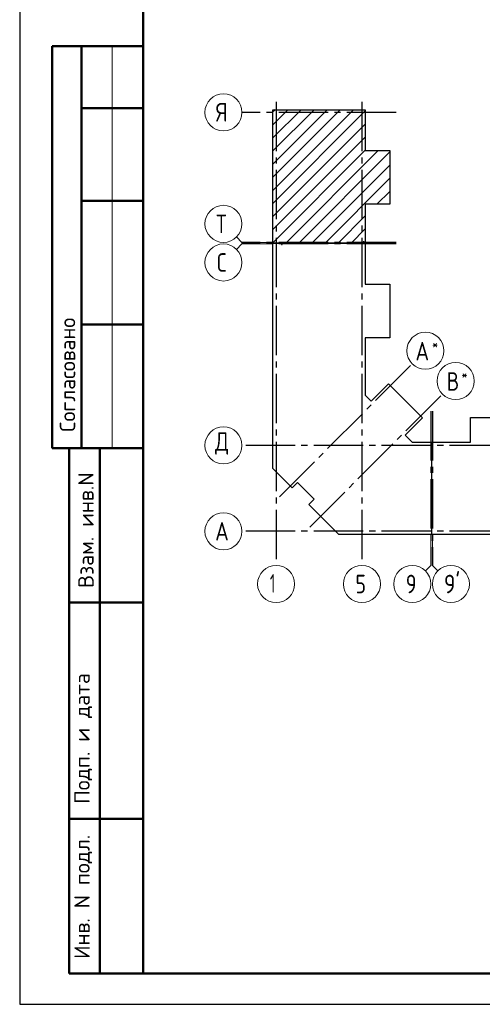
# Model space of a CAD drawing. Header units: millimetres. Extents: x 0 to 32559, y 0 to 42000.
# Tile 1 of 14: x 0 to 7492, y 0 to 15930. Entities that reach past the tile are written whole.
import ezdxf

# ---------------------------------------------------------------- set-up
doc = ezdxf.new("R2010")
doc.units = ezdxf.units.MM
doc.linetypes.add('______5', pattern=[1100, 800, -100, 100, -100])
doc.layers.add('Standard', color=7, linetype='Continuous', lineweight=25)
doc.layers.add('Оси', color=40, linetype='______5', lineweight=18)
doc.styles.add('ISOCPEUR', font='txt')

msp = doc.modelspace()

# ---------------------------------------------------------------- linework, layer by layer
at = {"layer": 'Standard', "color": 7, "linetype": 'Continuous', "lineweight": 50, "transparency": 33554687}
for p, q in [((2000, 15500), (527, 15500)), ((527, 15500), (527, 9000)), ((527, 15500), (527, 9000)), ((1000, 15500), (1000, 9000)), ((2000, 14500), (1000, 14500)), ((2000, 13000), (1000, 13000)), ((2000, 11000), (1000, 11000)), ((0, 9000), (6, 9000)), ((527, 9000), (2000, 9000)), ((800, 500), (800, 9000)), ((800, 500), (800, 9000)), ((1300, 500), (1300, 9000)), ((800, 6500), (2000, 6500)), ((800, 3000), (2000, 3000)), ((2000, 500), (800, 500))]:
    msp.add_line(p, q, dxfattribs=at)
at = {"layer": 'Standard', "color": 7, "linetype": 'Continuous', "lineweight": 13, "transparency": 33554687}
for p, q in [((1500, 15500), (1500, 9000)), ((3600, 12327), (3512, 12415)), ((3600, 12302), (3512, 12214)), ((3600, 12327), (4100, 12327)), ((3600, 12302), (4100, 12302)), ((6658, 7100), (6658, 7600)), ((6683, 7100), (6683, 7600)), ((6658, 7100), (6570, 7012)), ((6683, 7100), (6771, 7012))]:
    msp.add_line(p, q, dxfattribs=at)
at = {"layer": 'Standard', "color": 7, "linetype": 'Continuous', "lineweight": 35, "transparency": 33554687}
for p, q in [((4100, 13169), (5405, 14474)), ((4100, 13594), (4980, 14474)), ((4100, 14018), (4556, 14474)), ((4100, 14442), (4132, 14474)), ((4100, 13382), (5192, 14474)), ((4100, 13806), (4768, 14474)), ((4100, 14230), (4344, 14474)), ((4100, 12957), (5596, 14453)), ((4100, 12745), (5596, 14241)), ((4100, 12533), (5596, 14029)), ((4100, 12321), (5596, 13817)), ((4308, 12317), (5804, 13813)), ((4520, 12317), (5993, 13790)), ((4733, 12317), (5993, 13577)), ((4945, 12317), (5993, 13365)), ((5785, 12945), (5993, 13153)), ((5157, 12317), (5596, 12756)), ((5369, 12317), (5596, 12544)), ((5581, 12317), (5596, 12332))]:
    msp.add_line(p, q, dxfattribs=at)
at = {"layer": 'Standard', "color": 7, "linetype": 'Continuous', "lineweight": 13, "transparency": 33554687}
msp.add_lwpolyline([(0, 0), (29700, 0), (29700, 42000), (0, 42000), (0, 0)], close=True, dxfattribs=at)
msp.add_lwpolyline([(29700, 42000), (0, 42000), (0, 0), (29700, 0), (29700, 42000)], dxfattribs=at)
msp.add_lwpolyline([(29700, 42000), (0, 42000), (0, 0), (29700, 0), (29700, 42000)], dxfattribs=at)
at = {"layer": 'Standard', "color": 7, "linetype": 'Continuous', "lineweight": 25, "transparency": 33554687}
for points in [[(29700, 42000), (0, 42000), (0, 0), (29700, 0), (29700, 42000)], [(4100, 12317), (4100, 14474), (5596, 14474), (5596, 13813), (5993, 13813), (5993, 12945), (5596, 12945), (5596, 12317), (5578, 12317), (5578, 12337), (5563, 12337), (5563, 12317), (4100, 12317)], [(4100, 8857), (4100, 12312), (4238, 12312), (4238, 12292), (4253, 12292), (4253, 12312), (5596, 12312), (5596, 11649), (5993, 11649), (5993, 10781), (5596, 10781), (5596, 9855), (5694, 9757), (5975, 10038), (6524, 9489), (6243, 9208), (6355, 9096), (6668, 9096), (6668, 7600), (5170, 7600), (4682, 8088), (4767, 8173), (4499, 8441), (4414, 8356), (4100, 8670), (4100, 8857)], [(6673, 7600), (6673, 9063), (6693, 9063), (6693, 9078), (6673, 9078), (6673, 9096), (7301, 9096), (7301, 9493), (8169, 9493), (8169, 9096), (8787, 9096), (9405, 9096), (9405, 9493), (10273, 9493), (10273, 9096), (10934, 9096), (10934, 7600), (8787, 7600), (6673, 7600)]]:
    msp.add_lwpolyline(points, dxfattribs=at)
at = {"layer": 'Standard', "color": 7, "linetype": 'Continuous', "lineweight": 50, "transparency": 33554687}
msp.add_lwpolyline([(2000, 41500), (29200, 41500), (29200, 500), (2000, 500), (2000, 41500)], close=True, dxfattribs=at)
at = {"layer": 'Оси', "color": 8, "linetype": '______5', "lineweight": -3, "transparency": 33554687}
for p, q in [((4153, 14601), (4153, 7100)), ((5543, 14601), (5543, 7100)), ((6096, 14431), (3600, 14431)), ((6096, 12327), (3600, 12327)), ((6096, 12302), (3600, 12302)), ((4208, 8212), (6358, 10362)), ((4698, 7722), (6848, 9872)), ((6658, 9596), (6658, 7100)), ((6683, 9596), (6683, 7100)), ((11061, 9043), (3600, 9043)), ((11061, 9043), (3600, 9043)), ((11061, 7653), (3600, 7653))]:
    msp.add_line(p, q, dxfattribs=at)
at = {"layer": 'Оси', "color": 7, "linetype": 'Continuous', "lineweight": 13, "transparency": 33554687}
for centre in [(3300, 14431), (3300, 12627), (3300, 12002), (6570, 10574), (7060, 10084), (3300, 9043), (3300, 9043), (3300, 7653), (4153, 6800), (5543, 6800), (6358, 6800), (6983, 6800)]:
    msp.add_circle(centre, 300, dxfattribs=at)

# ---------------------------------------------------------------- texts
at = {"layer": 'Standard', "color": 7, "linetype": 'Continuous', "lineweight": 50, "transparency": 33554687, "char_height": 250, "attachment_point": 7, "rotation": 90, "style": 'ISOCPEUR'}
for s, insert, width in [('\\A1;{\\fISOCPEUR|i0|b0;\\H250.000000;\\W1.000000;\\C7;Согласовано}\\P', (900, 9261), 2071.88), ('\\A1;{\\fISOCPEUR|i0|b0;\\H250.000000;\\W1.000000;\\C7;Взам. инв.N}\\P', (1198, 6736), 1909.1), ('\\A1;{\\fISOCPEUR|i0|b0;\\H250.000000;\\W1.000000;\\C7;Подп. и дата}\\P', (1174, 3242), 2197.06), ('\\A1;{\\fISOCPEUR|i0|b0;\\H250.000000;\\W1.000000;\\C7;Инв. N подл.}\\P', (1174, 734), 2021.79)]:
    msp.add_mtext(s, dxfattribs=dict(at, insert=insert, width=width))
at = {"layer": 'Оси', "color": 7, "linetype": 'Continuous', "lineweight": 25, "transparency": 33554687, "attachment_point": 7, "style": 'ISOCPEUR'}
for s, insert, char_height, width in [('\\W0.80;Я', (3180, 14281), 300, 359.83), ('\\W0.80;Т', (3180, 12477), 300, 359.83), ('\\W0.78;С', (3195, 11852), 300, 326.41), ('\\W0.82;А', (6409, 10417), 300, 392.65), ('\\W0.80;*', (6679, 10592), 180, 215.89), ('\\W0.80;В', (6914, 9927), 300, 359.85), ('\\W0.80;*', (7154, 10102), 180, 215.89), ('\\W0.82;Д', (3165, 8893), 300, 392.65), ('\\W0.82;А', (3165, 7503), 300, 392.65), ('\\W0.56;1', (4053, 6660), 300, 233.34), ('\\W0.78;5', (5438, 6650), 300, 326.41), ('\\W0.78;9', (6253, 6650), 300, 326.41), ("\\W0.84;9'", (6871, 6650), 300, 440.65)]:
    msp.add_mtext(s, dxfattribs=dict(at, insert=insert, char_height=char_height, width=width))

doc.saveas('drawing.dxf')
